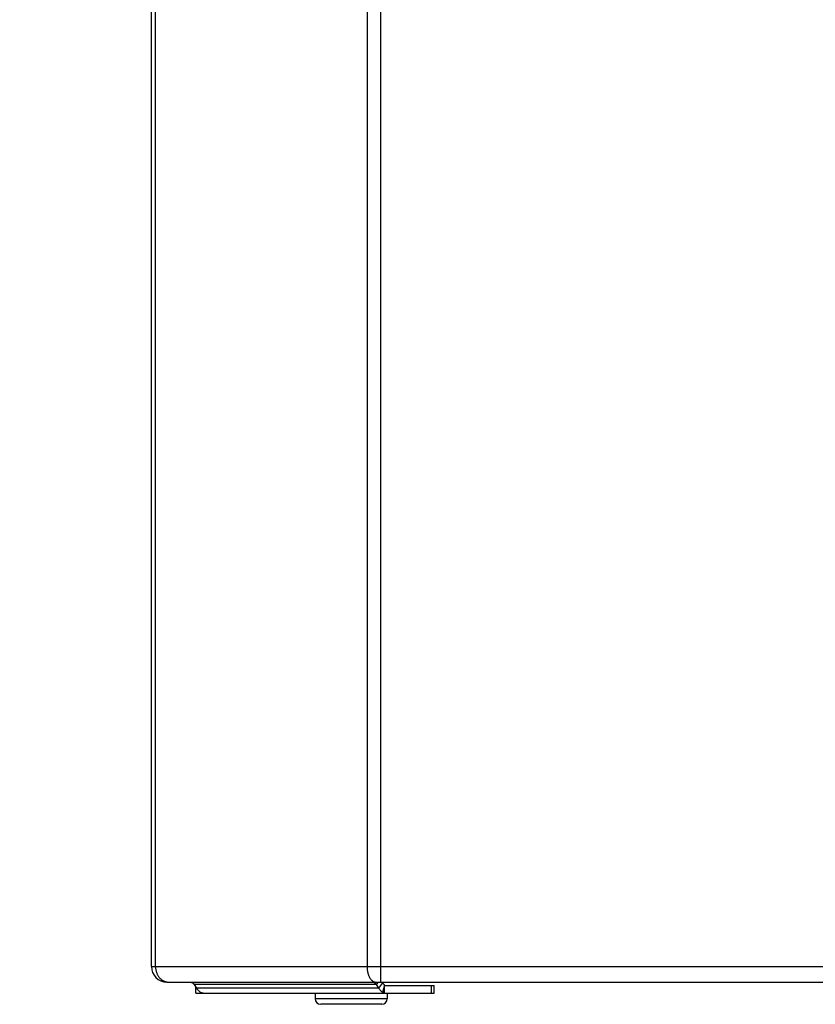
# Model space of a CAD drawing. Header units: centimetres. Extents: x 4745 to 39369, y 17389 to 19524.
# Tile 10 of 188: x 15478.03 to 15485.2, y 18143.61 to 18152.48. Entities that reach past the tile are written whole.
import ezdxf
from ezdxf import colors
from ezdxf.entities.mleader import LeaderData, LeaderLine
from ezdxf.math import Vec2, Vec3

# ---------------------------------------------------------------- set-up
doc = ezdxf.new("R2010")
doc.units = ezdxf.units.CM
doc.layers.add('$_urządzenia', color=250, linetype='Continuous')
doc.layers.add('IS_Opis', color=250, linetype='Continuous', lineweight=9)
doc.styles.add('styl1', font='ARIALN.TTF')

# ---------------------------------------------------------------- blocks, each defined once
blk = doc.blocks.new('A$C92957c0b')
at = {"layer": '$_urządzenia'}
for p, q in [((-279.335, -1127), (-279.335, -29)), ((-300, -1125.6), (-300, -30.4)), ((-299.626, -1125.6), (-299.626, -30.4)), ((-280.562, -30.4), (-280.562, -1125.6)), ((-300, -1125.6), (-227.051, -1125.6)), ((-298.6, -1127), (-226.897, -1127)), ((-296.144, -1127.225), (-295.931, -1127.551)), ((-279.734, -1127.225), (-296.144, -1127.225)), ((-279.563, -1127), (-279.734, -1127.225)), ((-279.734, -1127.225), (-279.521, -1127.551)), ((-279.157, -1127.075), (-279.521, -1127.551)), ((-279.207, -1127), (-279.157, -1127.075)), ((-279.155, -1127.904), (-278.975, -1127.252)), ((-278.987, -1127.3), (-274.5, -1127.3)), ((-278.978, -1127.263), (-278.975, -1127.252)), ((-274.756, -1128), (-274.756, -1127.3)), ((-274.5, -1128), (-274.5, -1127.3)), ((-296, -1128), (-296, -1127.445)), ((-296, -1128), (-279.002, -1128)), ((-295.985, -1128), (-295.985, -1127.469)), ((-279.521, -1127.551), (-295.931, -1127.551)), ((-295.331, -1128), (-295.331, -1127.988)), ((-295.259, -1127.998), (-295.204, -1128)), ((-285.24, -1128), (-285.24, -1128.5)), ((-279, -1128), (-279, -1127.408)), ((-279, -1128), (-274.5, -1128)), ((-278.74, -1128), (-278.74, -1128.5)), ((-278.74, -1128.5), (-285.24, -1128.5)), ((-279.24, -1129), (-284.74, -1129))]:
    blk.add_line(p, q, dxfattribs=at)
for points in [[(-299.626, -1125.6), (-299.625, -1125.656), (-299.622, -1125.713), (-299.618, -1125.769), (-299.611, -1125.825), (-299.603, -1125.88), (-299.592, -1125.935), (-299.58, -1125.99), (-299.566, -1126.043), (-299.551, -1126.096), (-299.533, -1126.149), (-299.514, -1126.2), (-299.493, -1126.251), (-299.47, -1126.3), (-299.446, -1126.348), (-299.42, -1126.395), (-299.393, -1126.441), (-299.364, -1126.485), (-299.334, -1126.528), (-299.302, -1126.57), (-299.269, -1126.61), (-299.235, -1126.648), (-299.199, -1126.684), (-299.162, -1126.719), (-299.124, -1126.752), (-299.085, -1126.783), (-299.045, -1126.812), (-299.004, -1126.84), (-298.962, -1126.865), (-298.92, -1126.888), (-298.876, -1126.909), (-298.832, -1126.928), (-298.787, -1126.945), (-298.742, -1126.959), (-298.696, -1126.972), (-298.65, -1126.982), (-298.604, -1126.99), (-298.558, -1126.995), (-298.511, -1126.999), (-298.464, -1127)], [(-280.562, -1125.6), (-280.562, -1125.656), (-280.56, -1125.713), (-280.557, -1125.769), (-280.552, -1125.825), (-280.547, -1125.88), (-280.54, -1125.935), (-280.532, -1125.99), (-280.522, -1126.043), (-280.512, -1126.096), (-280.5, -1126.149), (-280.487, -1126.2), (-280.473, -1126.251), (-280.458, -1126.3)], [(-280.458, -1126.3), (-280.441, -1126.348), (-280.424, -1126.395), (-280.406, -1126.441), (-280.386, -1126.485), (-280.366, -1126.528), (-280.345, -1126.57), (-280.322, -1126.61), (-280.299, -1126.648), (-280.275, -1126.684), (-280.251, -1126.719), (-280.225, -1126.752), (-280.199, -1126.783), (-280.172, -1126.812), (-280.144, -1126.84), (-280.116, -1126.865), (-280.088, -1126.888), (-280.058, -1126.909), (-280.029, -1126.928), (-279.999, -1126.945), (-279.968, -1126.959), (-279.938, -1126.972), (-279.907, -1126.982), (-279.876, -1126.99), (-279.844, -1126.995), (-279.813, -1126.999), (-279.782, -1127)], [(-296.508, -1127), (-296.485, -1127.001), (-296.462, -1127.003), (-296.44, -1127.007), (-296.418, -1127.012), (-296.395, -1127.018), (-296.373, -1127.026), (-296.352, -1127.036), (-296.33, -1127.046), (-296.31, -1127.059), (-296.289, -1127.072), (-296.269, -1127.087), (-296.249, -1127.103), (-296.23, -1127.12), (-296.212, -1127.139), (-296.194, -1127.159), (-296.177, -1127.18), (-296.16, -1127.201), (-296.144, -1127.225)], [(-280.098, -1127), (-280.075, -1127.001), (-280.052, -1127.003), (-280.03, -1127.007), (-280.007, -1127.012), (-279.985, -1127.018), (-279.963, -1127.026), (-279.942, -1127.036), (-279.92, -1127.046), (-279.899, -1127.059), (-279.879, -1127.072), (-279.859, -1127.087), (-279.839, -1127.103), (-279.82, -1127.12), (-279.802, -1127.139), (-279.784, -1127.159), (-279.767, -1127.18), (-279.75, -1127.201), (-279.734, -1127.225)], [(-279.157, -1127.075), (-279.14, -1127.101), (-279.122, -1127.125), (-279.103, -1127.147), (-279.083, -1127.168), (-279.063, -1127.188), (-279.042, -1127.206), (-279.02, -1127.223), (-278.998, -1127.238), (-278.975, -1127.252)], [(-279.002, -1127.408), (-279.002, -1127.408), (-279.002, -1127.407), (-279.002, -1127.404), (-279.002, -1127.401), (-279.002, -1127.396), (-279.001, -1127.39), (-279.001, -1127.383), (-279, -1127.374), (-278.998, -1127.364), (-278.997, -1127.353), (-278.995, -1127.341), (-278.992, -1127.327), (-278.989, -1127.313), (-278.987, -1127.3)], [(-295.931, -1127.551), (-295.893, -1127.606), (-295.853, -1127.658), (-295.811, -1127.707), (-295.767, -1127.752), (-295.721, -1127.794), (-295.674, -1127.832), (-295.626, -1127.867), (-295.576, -1127.898), (-295.525, -1127.925), (-295.473, -1127.947), (-295.42, -1127.966), (-295.367, -1127.981), (-295.313, -1127.992), (-295.259, -1127.998)], [(-279.521, -1127.551), (-279.486, -1127.601), (-279.45, -1127.649), (-279.412, -1127.694), (-279.372, -1127.736), (-279.331, -1127.776), (-279.289, -1127.813), (-279.246, -1127.846), (-279.201, -1127.876), (-279.155, -1127.904)], [(-279.155, -1127.904), (-279.139, -1127.924), (-279.123, -1127.941), (-279.106, -1127.957), (-279.089, -1127.97), (-279.072, -1127.981), (-279.055, -1127.989), (-279.037, -1127.995), (-279.02, -1127.999), (-279.002, -1128)]]:
    blk.add_lwpolyline(points, dxfattribs=at)
for centre, radius, start, end in [((-298.6, -1125.6), 1.4, 180, 270), ((-284.74, -1128.5), 0.5, 180, 270), ((-279.24, -1128.5), 0.5, 270, 0)]:
    blk.add_arc(centre, radius, start, end, dxfattribs=at)

msp = doc.modelspace()

# ---------------------------------------------------------------- block references
at = {"layer": '$_urządzenia', "xscale": 0.1, "yscale": 0.1, "zscale": 0.1}
msp.add_blockref('A$C92957c0b', (15509.2164, 18256.5127), dxfattribs=at)

# ---------------------------------------------------------------- leaders
at = {"layer": 'IS_Opis'}
ml = msp.add_multileader_mtext('Standard', dxfattribs=at)
ml.set_content('Projektowany kocioł gazowy 1-funkcyjny 29,5kW z zamkniętą komorą spalania.', color=256, style='styl1')
ml.set_leader_properties()
ml.build(insert=Vec2(0, 0))
ml.multileader.update_dxf_attribs({"dogleg_length": 5, "arrow_head_size": 7.5})
ctx = ml.context
ctx.base_point, ctx.char_height, ctx.arrow_head_size, ctx.landing_gap_size, ctx.plane_origin = Vec3(15107.702, 18198.7127), 12, 7.5, 5, Vec3(15436.3273, 18046.9145)
ctx.text_align_type = 2
notes = []
notes.append((ctx, [(1, (1, 1, 0), (15371.9241, 18198.7127), (-1, 0), 10.1211, [(1, [(15479.2164, 18198.7127), (15558.4344, 18188.7127)], 0, [])])]))
ctx.mtext.insert, ctx.mtext.width, ctx.mtext.defined_height, ctx.mtext.alignment, ctx.mtext.flow_direction = Vec3(15356.803, 18206.4522), 283.215553, 76.915, 3, 5
for ctx, leaders in notes:
    for number, flags, end, landing, length, lines in leaders:
        leader = LeaderData()
        leader.index, (leader.has_last_leader_line, leader.has_dogleg_vector, leader.attachment_direction) = number, flags
        leader.last_leader_point, leader.dogleg_vector, leader.dogleg_length = Vec3(end), Vec3(landing), length
        for number, points, colour, breaks in lines:
            line = LeaderLine()
            line.index, line.vertices, line.color, line.breaks = number, Vec3.list(points), colors.encode_raw_color(colour), breaks
            leader.lines.append(line)
        ctx.leaders.append(leader)

doc.saveas('drawing.dxf')
